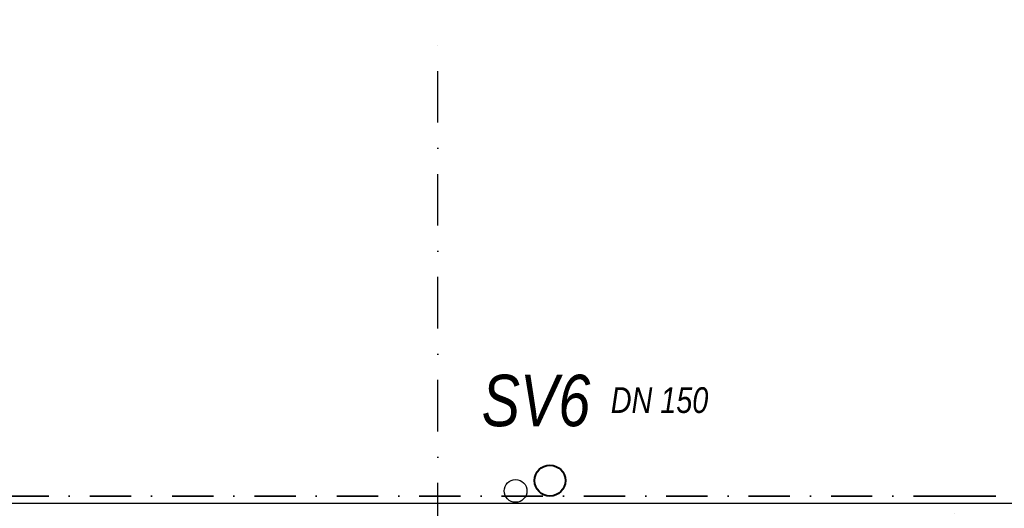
# Model space of a CAD drawing. Header units: millimetres. Extents: x 6435372 to 7248404, y 1559872 to 1886246.
# Tile 162 of 208: x 6897997 to 6902781, y 1771285 to 1773658. Entities that reach past the tile are written whole.
import ezdxf

# ---------------------------------------------------------------- set-up
doc = ezdxf.new("R2010")
doc.units = ezdxf.units.MM
doc.linetypes.add('DASHDOT', pattern=[1, 0.5, -0.25, 0, -0.25])
doc.linetypes.add('ČERCHOVANÁ', pattern=[1, 0.5, -0.25, 0, -0.25])
doc.layers.add('matrice DPS', color=122, linetype='Continuous')
doc.layers.add('ZTI_POPIS', color=7, linetype='Continuous')
doc.layers.add('ZTI-DEŠŤOVÁ-KANALIZACE', color=210, linetype='KANALIZACE', lineweight=40)
doc.layers.add('ZTI-POŽÁRNÍ', color=200, linetype='ČERCHOVANÁ', lineweight=35)
doc.styles.add('INDRA', font='ariali.ttf')
doc.styles.get("Standard").update_dxf_attribs({"font": 'romans.shx'})
doc.linetypes.add('KANALIZACE', pattern='A,30,-3.5,["C",Standard,S=2.54,R=0,X=-3.81,Y=-1.27],-0.001', length=33.501)

msp = doc.modelspace()

# ---------------------------------------------------------------- linework, layer by layer
at = {"layer": 'matrice DPS', "linetype": 'DASHDOT', "ltscale": 500}
msp.add_line((6900028.82786731, 1770658.008264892), (6900028.82786731, 1773658.008264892), dxfattribs=at)
at = {"layer": 'matrice DPS', "ltscale": 500}
msp.add_line((6906743.82786731, 1771308.008264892), (6870208.82786731, 1771308.008264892), dxfattribs=at)
for centre, radius in [((6900573.120999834, 1771419.228930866), 75), ((6900406.429187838, 1771368.839290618), 55)]:
    msp.add_circle(centre, radius, dxfattribs=at)
at = {"layer": 'ZTI-DEŠŤOVÁ-KANALIZACE', "ltscale": 400}
msp.add_circle((6900573.120999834, 1771419.228930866), 75, dxfattribs=at)
at = {"layer": 'ZTI-POŽÁRNÍ', "ltscale": 400}
for p, q in [((6902538.897938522, 1771343.821594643), (6870290.617879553, 1771343.821594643)), ((6902538.897938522, 1768958.313947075), (6902538.897938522, 1771343.821594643)), ((6902538.897938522, 1771343.821594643), (6907972.331114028, 1771343.821594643))]:
    msp.add_line(p, q, dxfattribs=at)

# ---------------------------------------------------------------- texts
at = {"layer": 'ZTI-DEŠŤOVÁ-KANALIZACE', "ltscale": 400, "style": 'INDRA', "width": 0.8}
msp.add_text('SV6', height=250, dxfattribs=at).set_placement((6900241.303579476, 1771683.306829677))
at = {"layer": 'ZTI_POPIS', "linetype": 'Continuous', "style": 'INDRA', "width": 0.8}
msp.add_text('DN 150', height=125, dxfattribs=at).set_placement((6900868.853466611, 1771747.623814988))

doc.saveas('drawing.dxf')
